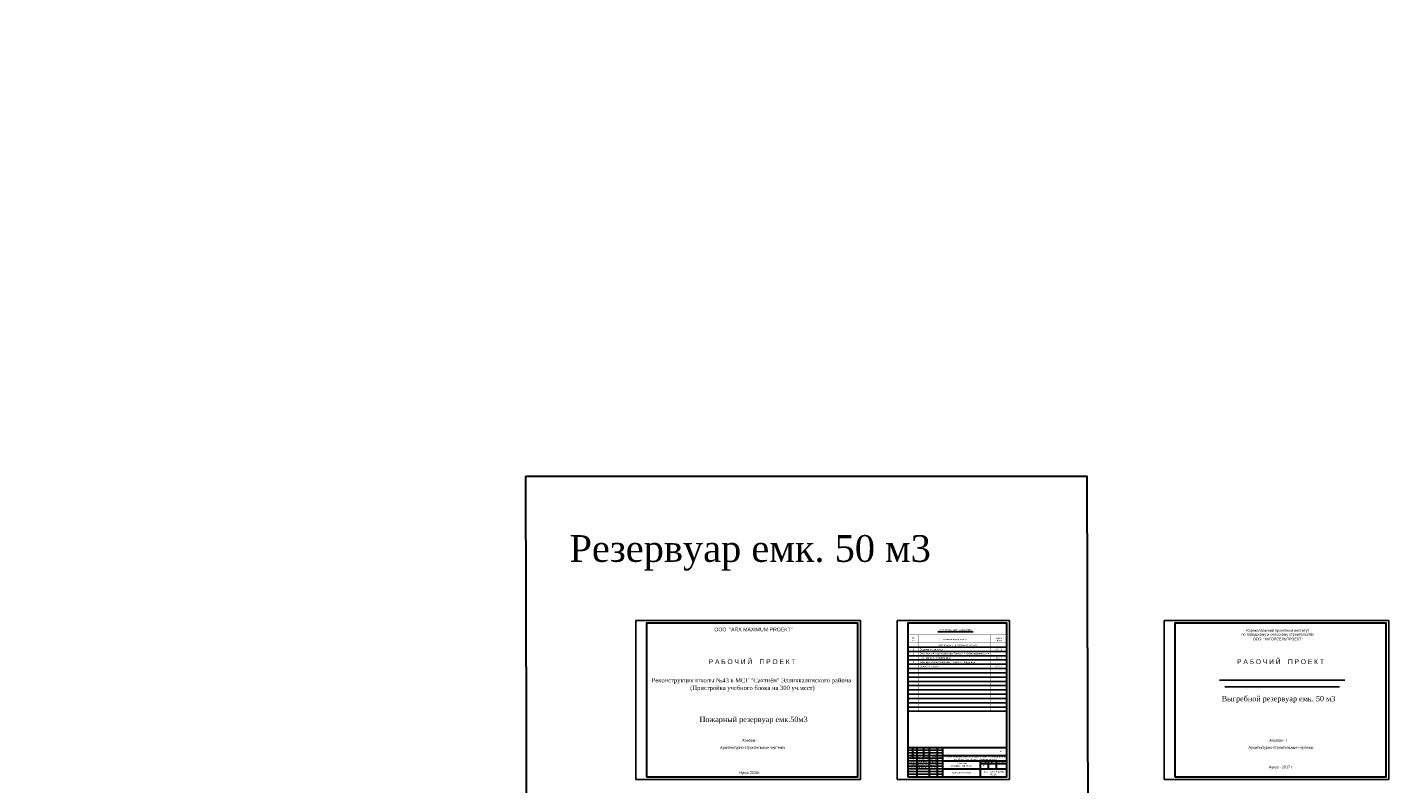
# Model space of a CAD drawing. Header units: millimetres. Extents: x -5733 to 3442, y -1003 to 2277.
# Tile 20 of 20: x 895 to 3442, y 861 to 2277. Entities that reach past the tile are written whole.
import ezdxf
from ezdxf.enums import TextEntityAlignment as Align

# ---------------------------------------------------------------- set-up
doc = ezdxf.new("R2010")
doc.units = ezdxf.units.MM
doc.linetypes.add('K5LT32772', pattern=[0])
doc.linetypes.add('K5LT_BASIC', pattern=[0])
doc.layers.add('Building', color=250, linetype='Continuous')
doc.layers.add('Системный слой', color=7, linetype='Continuous')
doc.styles.add('GOST', font='gost.shx', dxfattribs={"oblique": 15})
doc.styles.add('Times new roman', font='times.ttf', dxfattribs={"height": 2})
doc.styles.add('Tokhirov Ilyos', font='isocpeui.ttf')
doc.styles.add('А 3', font='GOTHIC.TTF', dxfattribs={"height": 3})
doc.styles.add('А2.5', font='GOTHIC.TTF', dxfattribs={"height": 2.5})
doc.styles.add('А2.7', font='arial.ttf', dxfattribs={"height": 2.7})
doc.styles.add('А3', font='GOTHIC.TTF', dxfattribs={"height": 3})
doc.styles.add('А5', font='arial.ttf', dxfattribs={"height": 5})

# ---------------------------------------------------------------- blocks, each defined once
blk = doc.blocks.new('22а2')
at = {"layer": 'Системный слой', "color": 5, "linetype": 'K5LT32772', "true_color": 0x0000ff, "const_width": 0.159}
for points in [[(14893.7, 5470.8), (14893.8, 5470.9), (14893.9, 5471.1), (14894, 5471.1), (14894.1, 5471.2), (14894.3, 5471.3), (14894.5, 5471.5), (14894.6, 5471.6), (14894.7, 5471.7), (14894.9, 5471.8), (14895, 5471.8), (14895, 5471.8), (14895.1, 5471.8), (14895.1, 5471.8), (14895.2, 5471.8), (14895.3, 5471.8), (14895.3, 5471.7), (14895.3, 5471.6), (14895.2, 5471.6), (14895.1, 5471.4), (14893.7, 5469.7), (14893.7, 5469.6), (14893.7, 5469.6), (14893.7, 5469.5), (14893.7, 5469.4), (14893.7, 5469.4), (14893.7, 5469.3), (14893.7, 5469.3), (14893.7, 5469.3), (14893.7, 5469.3), (14893.8, 5469.2), (14893.8, 5469.2), (14893.9, 5469.2), (14893.9, 5469.3), (14894, 5469.3), (14894, 5469.3), (14894.1, 5469.4), (14894.2, 5469.4), (14894.3, 5469.5), (14894.5, 5469.8), (14895.1, 5470.3), (14895.5, 5470.9), (14896, 5471.6), (14895.1, 5470.3), (14894.5, 5469.6), (14894.5, 5469.5), (14894.5, 5469.4), (14894.4, 5469.3), (14894.4, 5469.3), (14894.4, 5469.2), (14894.4, 5469.2), (14894.4, 5469.1), (14894.4, 5469.1), (14894.5, 5469.1), (14894.5, 5469.1), (14894.5, 5469.1), (14894.6, 5469.1), (14894.6, 5469.1), (14894.7, 5469.1), (14895, 5469.4), (14895.6, 5469.9), (14895.9, 5470.3), (14896.2, 5470.7), (14896.3, 5470.8), (14896.8, 5471.5), (14896.4, 5470.8), (14896.1, 5470.5), (14895.7, 5469.7), (14895.5, 5469.3), (14895.5, 5469.2), (14895.5, 5469.2), (14895.5, 5469.1), (14895.6, 5469.1), (14895.6, 5469.1), (14895.6, 5469), (14895.7, 5469), (14895.8, 5469), (14895.8, 5469), (14895.9, 5469.1), (14896, 5469.3)], [(14902.4, 5471.6), (14902.5, 5471.8), (14902.6, 5471.9), (14902.7, 5471.9), (14902.8, 5472), (14903, 5472.1), (14903.1, 5472.2), (14903.2, 5472.2), (14903.3, 5472.2), (14903.4, 5472.2), (14903.5, 5472.2), (14903.6, 5472.2), (14903.7, 5472.1), (14903.7, 5472.1), (14903.7, 5472), (14903.7, 5471.9), (14903.7, 5471.8), (14903.7, 5471.8), (14903.7, 5471.7), (14903.7, 5471.7), (14903.4, 5471.5), (14902.8, 5471.1), (14901.1, 5469.7), (14901.8, 5470.3), (14901.9, 5470.3), (14901.9, 5470.3), (14901.9, 5470.3), (14902, 5470.3), (14902, 5470.3), (14902.1, 5470.2), (14902.1, 5470.2), (14902.1, 5470.2), (14902.1, 5470.1), (14902.1, 5470), (14902.1, 5469.9), (14902.1, 5469.8), (14902.1, 5469.7), (14901.7, 5468.9), (14901.1, 5467.8), (14900.3, 5466.7), (14900.1, 5466.5), (14899.9, 5466.4), (14899.7, 5466.5), (14899.6, 5466.8), (14899.4, 5467.2), (14899.4, 5467.5), (14899.8, 5467.8), (14900.5, 5468.3), (14901.5, 5469.1), (14901.9, 5469.5), (14902.4, 5470), (14902.5, 5470.1), (14902.5, 5470.1), (14902.5, 5470.2), (14902.5, 5470.3), (14902.5, 5470.3), (14902.5, 5470.4), (14902.5, 5470.4), (14902.5, 5470.5), (14902.5, 5470.7), (14902.4, 5470.8), (14902.2, 5471), (14902.1, 5471.1), (14901.8, 5471.3), (14901.6, 5471.4), (14901.1, 5471.6), (14900.5, 5471.7), (14899.5, 5471.8), (14898.4, 5471.9), (14897.7, 5471.9), (14897.4, 5471.9), (14897.2, 5471.8), (14896.9, 5471.8), (14896.7, 5471.7), (14896.2, 5471.4), (14895.8, 5471.2), (14895.1, 5470.6), (14894.6, 5470), (14894.4, 5469.3), (14894.4, 5468.7), (14894.6, 5468.5), (14895, 5468.4), (14895.7, 5468.4), (14896.5, 5468.6), (14897.3, 5468.8)], [(14896.4, 5470), (14896.2, 5469.7), (14896.2, 5469.5), (14896.1, 5469.4), (14896.1, 5469.4), (14896.1, 5469.3), (14896.1, 5469.3), (14896.2, 5469.3), (14896.2, 5469.2), (14896.3, 5469.3), (14896.4, 5469.3), (14896.5, 5469.4), (14896.5, 5469.4), (14896.7, 5469.6), (14897.3, 5470.3), (14897.8, 5470.9), (14898.4, 5471.7), (14897.7, 5470.7), (14897.3, 5470), (14897.2, 5469.8), (14897.2, 5469.5), (14897.2, 5469.5), (14897.4, 5469.5), (14897.5, 5469.5), (14897.6, 5469.7), (14898, 5470.1), (14898.4, 5470.5), (14898.7, 5470.9), (14898.8, 5471.2), (14899.1, 5471.7), (14898.5, 5470.6), (14898.3, 5470.2), (14898.1, 5469.8), (14898, 5469.5), (14897.9, 5469.4), (14898, 5469.3), (14898, 5469.3), (14898, 5469.2), (14898.1, 5469.1), (14898.2, 5469.1), (14898.3, 5469.2)], [(14899.6, 5470.8), (14899.3, 5470.5), (14898.9, 5469.9), (14898.7, 5469.6), (14898.5, 5469.4), (14898.5, 5469.3), (14898.5, 5469.2), (14898.7, 5469.2), (14898.9, 5469.2), (14899, 5469.2), (14899.1, 5469.3), (14899.3, 5469.4), (14899.4, 5469.6), (14899.4, 5469.8), (14899.4, 5469.9), (14899.3, 5470), (14899.2, 5470.1), (14899.1, 5470.1), (14900.9, 5471), (14901.6, 5471.4), (14901.9, 5471.5), (14902.2, 5471.7), (14902.4, 5471.9), (14902.6, 5472.2), (14902.7, 5472.3), (14902.8, 5472.4), (14902.8, 5472.6), (14902.8, 5472.7), (14902.8, 5472.7), (14902.7, 5472.8), (14902.7, 5472.9), (14902.6, 5472.9), (14902.5, 5472.9), (14902.4, 5472.8), (14902.1, 5472.4), (14900.4, 5470.5), (14899.5, 5469.3), (14897.8, 5466.7), (14897.7, 5466.7), (14897.6, 5466.6), (14897.6, 5466.6), (14897.5, 5466.6), (14897.5, 5466.6), (14897.5, 5466.7), (14897.4, 5466.8), (14897.3, 5467), (14897.2, 5467.3), (14897.2, 5467.7), (14897.3, 5468), (14897.5, 5468.3), (14897.8, 5468.5), (14898.6, 5468.8), (14899.8, 5469.4), (14900.7, 5470), (14900.9, 5470.1)]]:
    blk.add_lwpolyline(points, dxfattribs=at)

msp = doc.modelspace()

# ---------------------------------------------------------------- hatches: boundary and pattern name
h = msp.add_hatch()
h.set_pattern_fill('ANSI35', color=8, scale=0.2, angle=90, style=0)
h.set_pattern_definition([(135, (2877.3536, 966.7216), (-0.8980256, -0.8980256), []), (135, (2877.3536, 967.6197), (-0.8980256, -0.8980256), [1.5875, -0.3175, 0, -0.3175])])
h.paths.add_polyline_path([(898.165, 2270.122), (898.191, 2276.664), (895.491, 2276.675), (895.465, 2270.133)], flags=25)

# ---------------------------------------------------------------- linework, layer by layer
for p, q in [((2598.215, 1145.494), (2664.342, 1145.494)), ((2727.54, 1117.005), (2542.543, 1117.005)), ((2727.54, 1109.005), (2542.543, 1109.005)), ((2727.54, 1101.005), (2542.543, 1101.005)), ((2727.54, 1093.005), (2542.543, 1093.005)), ((2727.54, 1085.005), (2542.543, 1085.005)), ((2727.54, 1077.005), (2542.543, 1077.005)), ((2727.54, 1069.005), (2542.543, 1069.005)), ((2727.54, 1061.005), (2542.543, 1061.005)), ((2727.54, 1053.005), (2542.543, 1053.005)), ((2727.54, 1045.005), (2542.543, 1045.005)), ((3125.222, 1055.058), (3359.775, 1055.058)), ((2727.54, 1037.005), (2542.543, 1037.005)), ((2727.54, 1029.005), (2542.543, 1029.005)), ((2727.54, 1021.005), (2542.543, 1021.005)), ((3135.222, 1042.778), (3349.775, 1042.778)), ((2727.54, 1013.005), (2542.543, 1013.005)), ((2727.54, 1005.005), (2542.543, 1005.005)), ((2727.54, 997.005), (2542.543, 997.005)), ((2542.541, 924.554), (2607.541, 924.554)), ((2542.541, 919.554), (2607.541, 919.554)), ((2542.541, 914.554), (2607.541, 914.554)), ((2542.541, 909.554), (2607.541, 909.554)), ((2542.541, 904.554), (2607.541, 904.554)), ((2542.541, 899.554), (2607.541, 899.554)), ((2542.541, 894.554), (2607.541, 894.554)), ((2542.541, 889.554), (2607.541, 889.554)), ((2542.541, 884.554), (2607.541, 884.554)), ((2542.541, 879.554), (2607.541, 879.554))]:
    msp.add_line(p, q)
at = {"lineweight": 30}
for p, q in [((2542.541, 929.554), (2727.541, 929.554)), ((2542.541, 929.554), (2542.541, 874.554)), ((2550.879, 929.606), (2550.879, 909.816)), ((2559.541, 929.554), (2559.541, 874.554)), ((2571.95, 929.606), (2571.95, 909.816)), ((2582.541, 929.554), (2582.541, 874.554)), ((2597.541, 929.554), (2597.541, 874.554)), ((2607.541, 929.554), (2607.541, 874.554)), ((2607.541, 914.554), (2727.541, 914.554)), ((2607.541, 904.554), (2727.541, 904.554)), ((2677.541, 904.554), (2677.541, 874.554)), ((2677.541, 899.554), (2727.541, 899.554)), ((2692.541, 904.554), (2692.541, 889.554)), ((2707.541, 904.554), (2707.541, 889.554)), ((2607.541, 889.554), (2727.541, 889.554))]:
    msp.add_line(p, q, dxfattribs=at)
at = {"color": 1, "lineweight": 30}
msp.add_lwpolyline([(1827.796, 1436.852), (2877.463, 1436.852), (2883.453, -700.499), (1833.787, -700.499)], close=True, dxfattribs=at)
for points in [[(2033.706, 869.625), (2453.702, 869.625), (2453.702, 1166.629), (2033.706, 1166.629)], [(2522.543, 869.554), (2732.541, 869.554), (2732.541, 1166.558), (2522.543, 1166.558)], [(3021.887, 869.625), (3441.883, 869.625), (3441.883, 1166.629), (3021.887, 1166.629)]]:
    msp.add_lwpolyline(points, close=True)
at = {"lineweight": 30}
for points in [[(2053.706, 874.625), (2448.702, 874.625), (2448.702, 1161.629), (2053.706, 1161.629)], [(2542.543, 874.554), (2727.541, 874.554), (2727.541, 1161.558), (2542.543, 1161.558)], [(3041.887, 874.625), (3436.883, 874.625), (3436.883, 1161.629), (3041.887, 1161.629)]]:
    msp.add_lwpolyline(points, close=True, dxfattribs=at)
at = {"const_width": 0.4}
for points in [[(2542.543, 1140.005), (2727.54, 1140.005)], [(2542.543, 1140.005), (2542.543, 997.005)], [(2542.543, 1125.005), (2727.54, 1125.005)], [(2562.543, 1140.005), (2562.543, 997.005)], [(2596.988, 1144.667), (2666.598, 1144.667)], [(2697.54, 1140.005), (2697.54, 997.005)], [(2727.54, 1140.005), (2727.54, 997.005)], [(2542.543, 997.005), (2727.54, 997.005)]]:
    msp.add_lwpolyline(points, dxfattribs=at)
at = {"layer": 'Системный слой', "color": 5, "linetype": 'K5LT_BASIC', "true_color": 0x0000ff, "const_width": 0.347}
for points in [[(2588.958, 908.126), (2585.875, 905.264), (2585.789, 905.252), (2585.712, 905.264), (2585.667, 905.299), (2585.634, 905.349), (2585.623, 905.436), (2585.613, 905.619), (2585.613, 905.682), (2585.613, 905.743), (2585.613, 905.811), (2585.653, 905.874), (2585.694, 905.924), (2585.753, 905.968), (2585.804, 905.99), (2585.88, 905.99), (2585.956, 905.99), (2586.057, 905.972), (2586.125, 905.946), (2586.179, 905.886), (2586.215, 905.824), (2586.215, 905.789), (2586.243, 905.724), (2586.243, 905.668), (2586.243, 905.618), (2586.243, 905.542), (2586.323, 905.44), (2586.493, 905.44), (2586.789, 905.44), (2587.127, 905.519), (2587.328, 905.554), (2587.503, 905.598), (2587.627, 905.633), (2588.01, 905.794), (2588.268, 906.005), (2588.414, 906.164), (2588.512, 906.391), (2588.512, 906.571), (2588.512, 906.837), (2588.384, 907.033), (2588.193, 907.278), (2585.958, 907.432), (2587.993, 907.526), (2587.868, 907.612), (2588.08, 909.17), (2591.555, 908.703), (2586.536, 908.602), (2587.207, 907.836), (2586.974, 907.836), (2586.746, 907.827), (2586.564, 907.777), (2586.368, 907.709), (2586.256, 907.669), (2586.1, 907.577), (2586.008, 907.511), (2585.958, 907.432)], [(2588.431, 906.164), (2588.404, 906.07), (2588.39, 905.994), (2588.379, 905.954), (2588.373, 905.884), (2588.368, 905.842), (2588.362, 905.787), (2588.354, 905.723), (2588.344, 905.633), (2588.335, 905.519), (2588.341, 905.44), (2588.39, 905.376), (2588.555, 905.332), (2588.749, 905.332), (2588.91, 905.353), (2589.086, 905.376), (2589.235, 905.44), (2589.369, 905.525), (2589.521, 905.633), (2589.626, 905.794), (2589.701, 906.005), (2589.718, 906.085), (2589.701, 905.946), (2589.701, 905.794), (2589.701, 905.668), (2589.701, 905.607), (2589.701, 905.55), (2589.806, 905.44), (2589.942, 905.383), (2590.143, 905.383), (2590.275, 905.44), (2590.439, 905.524), (2590.568, 905.688), (2590.606, 905.9), (2590.649, 906.085), (2590.547, 905.594), (2590.61, 905.375), (2590.742, 905.264), (2591.157, 905.264), (2591.639, 905.44), (2592.079, 905.607), (2592.55, 905.9), (2593.067, 906.391), (2593.466, 906.748), (2593.719, 906.999), (2594.222, 907.427), (2594.624, 907.801), (2594.843, 908.258), (2594.977, 908.794), (2594.783, 908.976), (2594.563, 908.976), (2594.32, 908.197), (2594.015, 907.352), (2592.663, 903.873), (2592.335, 904.044), (2592.736, 904.762), (2593.077, 905.264), (2593.607, 906.08), (2593.784, 906.277), (2594.006, 906.305), (2594.649, 906.277), (2594.795, 906.085), (2594.6, 905.607), (2594.381, 905.264), (2594.235, 904.969), (2594.235, 904.835), (2594.88, 904.835)], [(2589.31, 906.66), (2589.369, 906.736), (2589.445, 906.78), (2589.573, 906.837), (2589.718, 906.884), (2589.836, 906.918)]]:
    msp.add_lwpolyline(points, dxfattribs=at)
at = {"layer": 'Системный слой', "color": 5, "linetype": 'K5LT32772', "true_color": 0x0000ff, "const_width": 0.12}
for points in [[(2585.141, 896.254), (2584.985, 895.757), (2584.985, 895.347), (2585.169, 894.959), (2585.469, 894.746), (2585.835, 894.746), (2586.956, 895.86), (2588.311, 898.043), (2588.604, 898.35), (2588.824, 898.35), (2588.824, 897.823), (2588.648, 897.149), (2588.062, 896.116), (2587.293, 894.937), (2586.89, 894.497), (2587.139, 894.497), (2587.447, 894.717), (2587.835, 895.288), (2588.135, 895.984), (2587.923, 896.167), (2586.956, 896.167), (2586.795, 896.035), (2586.692, 895.794), (2586.919, 895.647), (2587.908, 895.647), (2588.238, 895.816)], [(2587.641, 895.003), (2587.558, 894.717), (2587.677, 894.717), (2587.835, 894.852), (2588.526, 895.288), (2589.211, 896.035), (2588.417, 895.067), (2588.355, 894.852), (2588.544, 894.852), (2588.759, 894.937), (2589.502, 895.451), (2590.276, 896.295), (2589.742, 895.636), (2589.67, 895.441), (2589.67, 895.186), (2590.179, 895.303), (2590.632, 895.636), (2590.927, 895.816), (2591.171, 896.076), (2591.369, 896.305), (2591.497, 896.524), (2591.497, 896.632), (2591.313, 896.632), (2591.171, 896.544), (2591.013, 896.167), (2590.927, 895.816), (2590.927, 895.636), (2591.217, 895.636), (2591.558, 895.731), (2592.015, 896.26), (2592.356, 896.728), (2591.797, 895.984), (2591.563, 895.636), (2591.751, 895.636), (2592.092, 895.731), (2592.453, 896.167), (2592.624, 896.514), (2592.682, 896.632), (2592.748, 896.824), (2592.448, 896.076), (2592.198, 895.731), (2592.387, 895.731), (2593.168, 896.632), (2593.611, 896.951), (2594.581, 897.823), (2595.003, 898.215), (2595.383, 898.584), (2595.636, 898.964), (2595.636, 899.312), (2595.328, 899.446), (2594.954, 899.175), (2594.177, 898.4), (2593.826, 897.999), (2593.422, 896.92), (2593.028, 895.816), (2592.925, 895.303), (2592.426, 894.002), (2592.015, 893.372), (2591.74, 893), (2591.406, 893), (2591.406, 893.58), (2592.953, 895.526), (2593.27, 895.731), (2593.568, 895.816), (2593.903, 895.816), (2594.026, 895.731), (2594.026, 894.213)]]:
    msp.add_lwpolyline(points, dxfattribs=at)

# ---------------------------------------------------------------- block references
at = {"color": 5, "linetype": 'Continuous', "lineweight": 0}
msp.add_blockref('22а2', (-12307.803, -4578.375, 98.926), dxfattribs=at)

# ---------------------------------------------------------------- texts
at = {"color": 5, "lineweight": 18, "style": 'Times new roman'}
msp.add_text('Резервуар емк. 50 м3', height=50, dxfattribs=at).set_placement((2247.527, 1276.536), align=Align.CENTER)
for s, height, style, p in [('ООО  "ARX MAXIMUM PROEKT"', 7, 'А3', (2253.735, 1146.636)), ('СОДЕРЖАНИЕ  АЛЬБОМА', 3.5, 'А5', (2631.097, 1146.885)), ('Каракалпакский проектный институт', 5, 'А3', (3234.313, 1145.715)), ('поз.', 3, 'А5', (2552.883, 1128.271)), ('№ ', 3, 'А5', (2552.883, 1132.619)), ('Наименование листов', 3, 'А5', (2631.038, 1130.06)), ('листа', 3, 'А5', (2712.059, 1128.15)), ('Марка ', 3, 'А5', (2712.994, 1132.449)), ('по городскому и сельскому строительству', 5, 'А3', (3234.313, 1138.435)), ('ООО  "ККГОРСЕЛЬПРОЕКТ"', 5, 'А3', (3234.038, 1129.825)), ('Р А Б О Ч И Й    П Р О Е К Т', 9, 'А 3', (2251.194, 1085.278)), ('2', 3, 'А5', (2552.883, 1103.223)), ('1', 3, 'А5', (2552.883, 1111.223)), ('АС - 1', 3, 'А5', (2712.592, 1111.223)), ('АС - 2', 3, 'А5', (2712.592, 1095.366)), ('Р А Б О Ч И Й    П Р О Е К Т', 9, 'А 3', (3239.376, 1085.278)), ('3', 3, 'А5', (2552.883, 1087.223)), ('АС - 3', 3, 'А5', (2712.592, 1079.591)), ('Альбом -', 5, 'А3', (2246.819, 940.193)), ('Альбом - I', 5, 'А3', (3235.001, 940.193)), ('Архитектурно-строительные чертежи.', 5, 'А3', (2252.451, 926.737)), ('АС', 2.5, 'А2.5', (2717.101, 920.856)), ('Архитектурно-строительные чертежи.', 5, 'А3', (3240.632, 926.737)), ('Рп.', 2.5, 'А2.5', (2685.457, 893.758)), ('Нукус - 2017 г.', 5, 'А3', (3240.445, 890.136)), ('Нукус 2026г.', 5, 'А3', (2246.819, 879.641))]:
    msp.add_text(s, height=height, dxfattribs=dict(style=style)).set_placement(p, align=Align.CENTER)
at = {"style": 'А2.7'}
for s, p in [('Архитектурно-строительный чертежи', (2598.306, 1119.498)), ('Содержание альбома', (2564.654, 1111.155)), ('Опалубочный план резервуара. Разрез А-А. Схема расположения', (2564.654, 1103.671)), ('плит покрытия. Спецификация', (2564.654, 1095.671)), ('Сетка С-1. Узел А', (2564.654, 1079.565)), ('Раскладка сеток продольных, торцовых и под днище.', (2564.654, 1087.565))]:
    msp.add_text(s, height=3, dxfattribs=at).set_placement(p)
at = {"lineweight": 18}
for s, height, style, p in [('Реконструкция школы №43 в МСГ "Сахтиён" Элликкалинского района', 8, 'Times new roman', (2249.857, 1050.882)), ('(Пристройка учебного блока на 300 уч.мест)', 8, 'Times new roman', (2251.736, 1036.818)), ('Выгребной резервуар емк. 50 м3', 10, 'Times new roman', (3235.708, 1015.736)), ('Пожарный резервуар емк.50м3', 10, 'Times new roman', (2253.982, 976.881)), ('резервуар емк. 50 м3', 2.7, 'А2.5', (2642.962, 893.62)), ('Пожарный', 2.7, 'А2.5', (2642.962, 898.268))]:
    msp.add_text(s, height=height, dxfattribs=dict(at, style=style)).set_placement(p, align=Align.CENTER)
at = {"color": 7, "linetype": 'Continuous', "lineweight": -3, "style": 'Tokhirov Ilyos'}
for s, p in [('Изм.', (2542.727, 910.71)), ('Разраб.', (2544.977, 895.886)), ('Н.контр.', (2545.258, 890.793)), ('ГАП:', (2545.629, 900.886)), ('ГИП:', (2546.835, 905.742)), ('Кол.уч.', (2551.595, 910.587)), ('Абдуллаев С.', (2559.746, 895.599)), ('Лист', (2561.644, 910.587)), ('№', (2573.077, 911.089)), ('док.', (2575.926, 911.089)), ('Подп.', (2586.248, 910.71)), ('Дата', (2598.572, 910.71))]:
    msp.add_text(s, height=2.5, dxfattribs=at).set_placement(p)
at = {"style": 'А2.5'}
for s, p in [('Стадия', (2678.737, 902.054)), ('Лист', (2696.379, 902.054)), ('Листов', (2712.066, 902.054))]:
    msp.add_text(s, height=2.5, dxfattribs=at).set_placement(p, align=Align.MIDDLE_LEFT)
at = {"linetype": 'Continuous', "style": 'А2.5'}
msp.add_text('Содержание альбома', height=2.5, dxfattribs=at).set_placement((2642.478, 880.741), align=Align.CENTER)
at = {"color": 5, "linetype": 'Continuous', "lineweight": 30, "char_height": 3.75, "width": 121.14624, "attachment_point": 1, "style": 'GOST'}
for s, insert in [('{\\Fscripts|c204;Х}', (2583.471, 903.572)), ('{\\Fscripts|c204;а}', (2586.476, 903.617)), ('{\\Fscripts|c204;к}', (2588.189, 903.617)), ('{\\Fscripts|c204;и}', (2590.743, 903.617)), ('{\\Fscripts|c0;f}', (2593.378, 903.617))]:
    msp.add_mtext(s, dxfattribs=dict(at, insert=insert))
at = {"char_height": 3, "attachment_point": 1, "style": 'А2.5'}
for s, width, insert in [('\\pi9.75656;{\\fISOCPEUR|b0|i0|c204|p34;Строительства комплекс здании для телерадиоканала \\P\\pi25.73154;в г.Нукус Республики Каракалпакстан}', 124.36298, (2603.308, 913.9)), ('\\pi0.85964;{\\fISOCPEUR|b0|i0|c204|p34;ООО "ARX MAXIMUM \\P\\pi11.50962;PROEKT"}', 38.31923, (2683.502, 885.338))]:
    msp.add_mtext_dynamic_manual_height_columns(s, width=width, gutter_width=12.5, heights=[0], dxfattribs=dict(at, insert=insert))
at = {"layer": 'Building', "color": 0, "char_height": 2.5, "attachment_point": 5, "style": 'Times new roman'}
for s, insert, width in [('{\\fGOST type A|b0|i0|c204|p34;Алламуратов А}', (2569.604, 891.807), 19.8027), ('{\\fGOST type A|b0|i0|c204|p34;Бабаниязов\\fGOST type A|b0|i0|c0|p34; \\fGOST type A|b0|i0|c204|p34;А}', (2569.159, 906.777), 19.09482), ('{\\fGOST type A|b0|i0|c204|p34;Ормашов Х}', (2569.159, 901.808), 16.575)]:
    msp.add_mtext(s, dxfattribs=dict(at, insert=insert, width=width))

doc.saveas('drawing.dxf')
